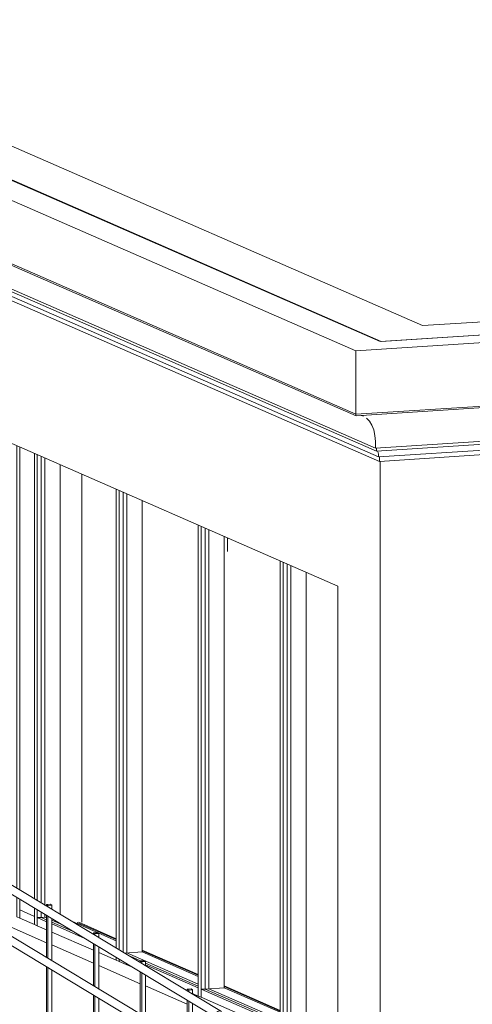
# Model space of a CAD drawing. Header units: millimetres. Extents: x -784 to 360321, y -10607 to 16514.
# Tile 79 of 95: x 314871 to 317638, y -5708 to 309. Entities that reach past the tile are written whole.
import ezdxf

# ---------------------------------------------------------------- set-up
doc = ezdxf.new("R2010")
doc.units = ezdxf.units.MM
for name, color, linetype, lineweight in [('A-AREA', 7, 'Continuous', 5), ('A-GENM', 7, 'Continuous', 5), ('A-GLAZ-CURT', 7, 'Continuous', 5), ('A-GLAZ-CWMG', 7, 'Continuous', 5), ('S-COLS-SYMB', 7, 'Continuous', 18)]:
    doc.layers.add(name, color=color, linetype=linetype, lineweight=lineweight)
for name, color, linetype, lineweight, true_color in [('A-FLOR', 7, 'Continuous', 18, 0x7f7f7f), ('A-FLOR-HRAL', 7, 'Continuous', 18, 0x7f7f7f), ('A-WALL', 7, 'Continuous', 18, 0x7f7f7f)]:
    doc.layers.add(name, color=color, linetype=linetype, lineweight=lineweight, true_color=true_color)

# ---------------------------------------------------------------- blocks, each defined once
blk = doc.blocks.new('Panel systemowy - Przeszklony-1770100-_3D_ Kopia 1 Kopia 2')
at = {"layer": 'A-GLAZ-CURT'}
for p, q in [((-39187.3, -2578.7), (-39187.3, -5390)), ((-39143.8, -5414.8), (-39081.2, -5442.2)), ((-39049.8, -5455.9), (-38728.1, -5596.4))]:
    blk.add_line(p, q, dxfattribs=at)
at = {"layer": 'A-GLAZ-CURT', "color": 250, "true_color": 0x404040}
for p, q in [((-39163.9, -5394.3), (-39163.9, -2588.9)), ((-39178.4, -5395.3), (-39163.9, -5394.3)), ((-38728.1, -5584.7), (-39163.9, -5394.3))]:
    blk.add_line(p, q, dxfattribs=at)
blk = doc.blocks.new('Panel systemowy - Przeszklony-V495-_3D_ Kopia 1 Kopia 2')
at = {"layer": 'A-GLAZ-CURT'}
for p, q in [((-39688.2, -2359.8), (-39688.2, -5089.3)), ((-39688.2, -5144.2), (-39688.2, -5177)), ((-39688.2, -5177), (-39655.7, -5191.2)), ((-39623.4, -5205.3), (-39497.6, -5260.3))]:
    blk.add_line(p, q, dxfattribs=at)
at = {"layer": 'A-GLAZ-CURT', "color": 250, "true_color": 0x404040}
for p, q in [((-39664.8, -5103.4), (-39664.8, -2370)), ((-39664.8, -5175.5), (-39664.8, -5158.2)), ((-39688.2, -5177), (-39664.8, -5175.5)), ((-39655.7, -5179.5), (-39664.8, -5175.5)), ((-39568.5, -5217.6), (-39623.4, -5193.6))]:
    blk.add_line(p, q, dxfattribs=at)
blk = doc.blocks.new('Panel systemowy - Przeszklony-V496-_3D_ Kopia 1 Kopia 2')
at = {"layer": 'A-GLAZ-CURT'}
for p, q in [((-38686.4, -2797.5), (-38686.4, -5614.7)), ((-38686.4, -5614.7), (-38227.2, -5815.2))]:
    blk.add_line(p, q, dxfattribs=at)
at = {"layer": 'A-GLAZ-CURT', "color": 250, "true_color": 0x404040}
for p, q in [((-38663, -5613.1), (-38663, -2807.7)), ((-38686.4, -5614.7), (-38663, -5613.1)), ((-38227.2, -5803.5), (-38663, -5613.1))]:
    blk.add_line(p, q, dxfattribs=at)
blk = doc.blocks.new('Prostokątny szpros - 50 x 150mm-V506-_3D_ Kopia 1 Kopia 2')
at = {"layer": 'A-GLAZ-CWMG'}
for p, q in [((-39837.5, -2294.6), (-39837.5, -4999.2)), ((-39819.5, -5010), (-39819.5, -2302.5)), ((-39837.5, -5054.7), (-39837.5, -5173)), ((-39819.5, -5180.9), (-39819.5, -5065.4)), ((-39819.5, -5180.9), (-39837.5, -5173))]:
    blk.add_line(p, q, dxfattribs=at)
blk = doc.blocks.new('Prostokątny szpros - 50 x 150mm-V508-_3D_ Kopia 1 Kopia 2')
at = {"layer": 'A-GLAZ-CWMG'}
for p, q in [((-39229, -2560.4), (-39229, -5364.8)), ((-39211.1, -5375.6), (-39211.1, -2568.3)), ((-39229, -5421.2), (-39229, -5438.8)), ((-39211.1, -5446.7), (-39229, -5438.8)), ((-39211.1, -5446.7), (-39211.1, -5432))]:
    blk.add_line(p, q, dxfattribs=at)
at = {"layer": 'A-GLAZ-CWMG', "color": 250, "true_color": 0x404040}
blk.add_line((-39071, -2629.4), (-39071, -5388.4), dxfattribs=at)
blk = doc.blocks.new('Prostokątny szpros - 50 x 150mm-V509-_3D_ Kopia 1 Kopia 2')
at = {"layer": 'A-GLAZ-CWMG'}
for p, q in [((-39729.9, -2341.6), (-39729.9, -5064.1)), ((-39712, -5075), (-39712, -2349.4)), ((-39729.9, -5119.2), (-39729.9, -5220)), ((-39712, -5227.8), (-39712, -5130)), ((-39712, -5227.8), (-39729.9, -5220))]:
    blk.add_line(p, q, dxfattribs=at)
at = {"layer": 'A-GLAZ-CWMG', "color": 250, "true_color": 0x404040}
blk.add_line((-39572, -2410.6), (-39572, -5159.5), dxfattribs=at)
blk = doc.blocks.new('Prostokątny szpros - 50 x 150mm-V510-_3D_ Kopia 1 Kopia 2')
at = {"layer": 'A-GLAZ-CWMG'}
for p, q in [((-38728.1, -2779.2), (-38728.1, -5657.6)), ((-38710.2, -5665.5), (-38710.2, -2787.1)), ((-38710.2, -5665.5), (-38728.1, -5657.6))]:
    blk.add_line(p, q, dxfattribs=at)
at = {"layer": 'A-GLAZ-CWMG', "color": 250, "true_color": 0x404040}
blk.add_line((-38570.1, -2848.2), (-38570.1, -5607.2), dxfattribs=at)
blk = doc.blocks.new('Prostokątny szpros - 50 x 150mm-1766809-_3D_ Kopia 1 Kopia 2')
at = {"layer": 'A-GLAZ-CWMG'}
for p, q in [((-46427.4, -2294.3), (-46427.4, -2245)), ((-46337.8, -2284.2), (-46427.4, -2245)), ((-46337.8, -2284.2), (-46337.8, -2333.5)), ((-46427.4, -2294.3), (-46337.8, -2333.5))]:
    blk.add_line(p, q, dxfattribs=at)
blk = doc.blocks.new('Prostokątny szpros - 50 x 150mm-1770097-_3D_ Kopia 1 Kopia 2')
at = {"layer": 'A-GLAZ-CWMG', "color": 250, "true_color": 0x404040}
for p in [(-39178.4, -5395.3), (-38728.1, -5538.2)]:
    blk.add_line(p, (-39071, -5388.4), dxfattribs=at)
at = {"layer": 'A-GLAZ-CWMG'}
for p, q in [((-39211.1, -5446.7), (-39211.1, -5432)), ((-39211.1, -5446.7), (-39126.1, -5483.8)), ((-38728.1, -5608.4), (-39049.8, -5467.8)), ((-38763, -5642.4), (-38728.1, -5657.6)), ((-38728.1, -5608.4), (-38728.1, -5657.6))]:
    blk.add_line(p, q, dxfattribs=at)
blk = doc.blocks.new('Prostokątny szpros - 50 x 150mm-V519-_3D_ Kopia 1 Kopia 2')
at = {"layer": 'A-GLAZ-CWMG'}
for p, q in [((-39712, -5178.6), (-39688.2, -5177)), ((-39712, -5227.8), (-39712, -5178.6)), ((-39655.7, -5203.2), (-39712, -5178.6)), ((-39712, -5227.8), (-39655.7, -5252.4)), ((-39425.2, -5303.8), (-39623.4, -5217.3)), ((-39623.4, -5266.6), (-39368.9, -5377.7)), ((-39336.6, -5391.8), (-39229, -5438.8)), ((-39229, -5421.2), (-39229, -5438.8))]:
    blk.add_line(p, q, dxfattribs=at)
at = {"layer": 'A-GLAZ-CWMG', "color": 250, "true_color": 0x404040}
for p, q in [((-39688.2, -5177), (-39655.7, -5174.9)), ((-39229, -5319.4), (-39497.3, -5202.2))]:
    blk.add_line(p, q, dxfattribs=at)
blk = doc.blocks.new('Prostokątny szpros - 50 x 150mm-V520-_3D_ Kopia 1 Kopia 2')
at = {"layer": 'A-GLAZ-CWMG'}
for p, q in [((-38710.2, -5616.2), (-38686.4, -5614.7)), ((-38710.2, -5665.5), (-38710.2, -5616.2)), ((-38227.2, -5827.2), (-38710.2, -5616.2)), ((-38710.2, -5665.5), (-38227.2, -5876.5)), ((-38227.2, -5827.2), (-38227.2, -5876.5))]:
    blk.add_line(p, q, dxfattribs=at)
at = {"layer": 'A-GLAZ-CWMG', "color": 250, "true_color": 0x404040}
for p in [(-38686.4, -5614.7), (-38227.2, -5757)]:
    blk.add_line(p, (-38570.1, -5607.2), dxfattribs=at)
blk = doc.blocks.new('Panel systemowy - Przeszklony-1770101-_3D_ Kopia 1 Kopia 2')
at = {"layer": 'A-GLAZ-CURT'}
for p, q in [((-38185.4, -3016.3), (-38185.4, -5833.5)), ((-38185.4, -5833.5), (-37875.1, -5969.1))]:
    blk.add_line(p, q, dxfattribs=at)
at = {"layer": 'A-GLAZ-CURT', "color": 250, "true_color": 0x404040}
for p, q in [((-38162.1, -5832), (-38162.1, -3026.5)), ((-38185.4, -5833.5), (-38162.1, -5832)), ((-37875.1, -5957.4), (-38162.1, -5832))]:
    blk.add_line(p, q, dxfattribs=at)
blk = doc.blocks.new('Modele ogólne 1 - Modele ogólne 1-1641072-_3D_ Kopia 1 Kopia 2')
at = {"layer": 'A-GENM'}
for p, q in [((-37610.6, -1656.8), (-41886.7, 211.2)), ((-42040.8, 153.1), (-37764.7, -1714.9)), ((-37764.7, -2102.3), (-42040.8, -234.3)), ((-37762.8, -2112.3), (-42038.9, -244.3)), ((-37643.9, -2310.1), (-41920.1, -442.2)), ((-37638.2, -2327.7), (-41914.3, -459.7)), ((-37626.7, -2362.8), (-41902.8, -494.8)), ((-37620.9, -2390.2), (-41897.1, -522.2)), ((-37764.7, -1714.9), (-25610.1, -931.8)), ((-25956.4, -906), (-37610.6, -1656.8)), ((-25610.1, -1319.2), (-37764.7, -2102.3)), ((-25614.4, -1329.7), (-37762.8, -2112.3)), ((-25881.4, -1552.4), (-37643.9, -2310.1)), ((-25894.3, -1571.1), (-37638.2, -2327.7)), ((-25920.2, -1608.6), (-37626.7, -2362.8)), ((-25933.1, -1637.2), (-37620.9, -2390.2)), ((-37764.7, -1714.9), (-37764.7, -2102.3)), ((-37731.1, -2110.6), (-37718.7, -2114.1)), ((-37638.2, -2309.8), (-37638.2, -2327.7)), ((-37620.9, -2362.4), (-37620.9, -2390.2))]:
    blk.add_line(p, q, dxfattribs=at)
for points in [[(-37764.7, -2102.3, 0), (-37764, -2107.5, 0), (-37762.8, -2112.3, 0)], [(-37698.8, -2125.6, 0), (-37681.3, -2143.8, 0), (-37666.6, -2168.1, 0), (-37655.2, -2197.6, 0), (-37647.6, -2231.5, 0), (-37644, -2268.7, 0)], [(-37644, -2268.7, 0), (-37643.5, -2289.3, 0), (-37643.9, -2310.1, 0)], [(-37631.7, -2327.1, 0), (-37628.6, -2336.3, 0), (-37626.6, -2349, 0), (-37626.7, -2362.8, 0)]]:
    blk.add_polyline3d(points, dxfattribs=at)
blk = doc.blocks.new('Poręcz - ARC_BALUSTRADE_SQUARE_25mm-V582-_3D_ Kopia 1 Kopia 2')
at = {"layer": 'A-FLOR-HRAL', "color": 7, "lineweight": 5}
for p, q in [((-40181.6, -5705.4), (-40158.2, -5703.9)), ((-40181.6, -5877.6), (-40181.6, -5705.4)), ((-40172.6, -5710.8), (-40181.6, -5705.4)), ((-40149.3, -5709.3), (-40172.6, -5710.8)), ((-40172.6, -5877), (-40172.6, -5710.8)), ((-40158.2, -5703.9), (-40149.3, -5709.3)), ((-40149.3, -5875.6), (-40149.3, -5709.3)), ((-40181.6, -5982.4), (-40181.6, -5925.3)), ((-40172.6, -5981.8), (-40172.6, -5924.7)), ((-40149.3, -5974.5), (-40149.3, -5923.2))]:
    blk.add_line(p, q, dxfattribs=at)
blk = doc.blocks.new('Poręcz - ARC_BALUSTRADE_SQUARE_25mm-V583-_3D_ Kopia 1 Kopia 2')
at = {"layer": 'A-FLOR-HRAL', "color": 7, "lineweight": 5}
for p, q in [((-40468.4, -5532.9), (-40445, -5531.3)), ((-40468.4, -5848.4), (-40468.4, -5532.9)), ((-40459.4, -5538.2), (-40468.4, -5532.9)), ((-40445, -5531.3), (-40436.1, -5536.7)), ((-40436.1, -5536.7), (-40459.4, -5538.2)), ((-40459.4, -5850.9), (-40459.4, -5538.2)), ((-40436.1, -5856), (-40436.1, -5536.7)), ((-40468.4, -6129.6), (-40468.4, -5898.4)), ((-40459.4, -6129), (-40459.4, -5900.8)), ((-40436.1, -6127.5), (-40436.1, -5907.2)), ((-40436.1, -6186.5), (-40436.1, -6175.3)), ((-40468.4, -6483.6), (-40468.4, -6227.7)), ((-40459.4, -6483), (-40459.4, -6230.1)), ((-40436.1, -6481.6), (-40436.1, -6236.7))]:
    blk.add_line(p, q, dxfattribs=at)
blk = doc.blocks.new('Poręcz - ARC_BALUSTRADE_SQUARE_25mm-V584-_3D_ Kopia 1 Kopia 2')
at = {"layer": 'A-FLOR-HRAL', "color": 7, "lineweight": 5}
for p, q in [((-40755.2, -5360.3), (-40731.8, -5358.8)), ((-40755.2, -5770.4), (-40755.2, -5360.3)), ((-40746.2, -5365.7), (-40755.2, -5360.3)), ((-40722.9, -5364.2), (-40746.2, -5365.7)), ((-40746.2, -5772.9), (-40746.2, -5365.7)), ((-40731.8, -5358.8), (-40722.9, -5364.2)), ((-40722.9, -5779.2), (-40722.9, -5364.2)), ((-40755.2, -6099.7), (-40755.2, -5820.1)), ((-40746.2, -6102.2), (-40746.2, -5822.5)), ((-40722.9, -6108.5), (-40722.9, -5828.9)), ((-40722.9, -6330.2), (-40722.9, -6195.2)), ((-40755.2, -6326.3), (-40755.2, -6198.9)), ((-40746.2, -6331.7), (-40746.2, -6201.3))]:
    blk.add_line(p, q, dxfattribs=at)
blk = doc.blocks.new('Poręcz - ARC_BALUSTRADE_SQUARE_25mm-V585-_3D_ Kopia 1 Kopia 2')
at = {"layer": 'A-FLOR-HRAL', "color": 7, "lineweight": 5}
for p, q in [((-41042, -5187.7), (-41018.6, -5186.2)), ((-41042, -5692.4), (-41042, -5187.7)), ((-41033, -5193.1), (-41042, -5187.7)), ((-41009.7, -5191.6), (-41033, -5193.1)), ((-41033, -5694.8), (-41033, -5193.1)), ((-41018.6, -5186.2), (-41009.7, -5191.6)), ((-41009.7, -5701.2), (-41009.7, -5191.6)), ((-41042, -6021.7), (-41042, -5741.7)), ((-41033, -6024.2), (-41033, -5744.2)), ((-41009.7, -6030.5), (-41009.7, -5750.6)), ((-41042, -6153.7), (-41042, -6071)), ((-41033, -6159.1), (-41033, -6073.5)), ((-41009.7, -6157.6), (-41009.7, -6079.8))]:
    blk.add_line(p, q, dxfattribs=at)
blk = doc.blocks.new('Poręcz - Poręcz-1724269-_3D_ Kopia 1 Kopia 2')
at = {"layer": 'A-FLOR-HRAL', "color": 7, "lineweight": 5}
for p, q in [((-41230.9, -4987.2), (-41230.1, -4980.8)), ((-41230.1, -4993.6), (-41230.9, -4987.3)), ((-39761.2, -5826.8), (-41195.2, -4964.1)), ((-41220, -5007.5), (-39814, -5853.4)), ((-41277.6, -5335.3), (-41276.8, -5328.9)), ((-41276.8, -5341.6), (-41277.6, -5335.3)), ((-41042, -5432.4), (-41241.8, -5312.1)), ((-41266.7, -5355.5), (-41042, -5490.7)), ((-40755.2, -5604.9), (-41009.7, -5451.8)), ((-41009.7, -5510.2), (-40755.2, -5663.3)), ((-40468.4, -5777.5), (-40722.9, -5624.4)), ((-40722.9, -5682.7), (-40468.4, -5835.8)), ((-40290.9, -5884.3), (-40436.1, -5796.9)), ((-40304.2, -5934.6), (-40220.6, -5984.9)), ((-40181.6, -5950), (-40216.6, -5929)), ((-40133, -5979.2), (-40149.3, -5969.5))]:
    blk.add_line(p, q, dxfattribs=at)
for points in [[(-41230.1, -4980.8, 0), (-41227.8, -4974.7, 0), (-41224.1, -4969.4, 0), (-41219.3, -4965.1, 0), (-41213.6, -4962.3, 0), (-41207.6, -4961.1, 0), (-41201.5, -4961.5, 0)], [(-41219.3, -5007.9, 0), (-41224.1, -5004.3, 0), (-41227.8, -4999.4, 0), (-41230.1, -4993.6, 0)], [(-41276.8, -5328.8, 0), (-41274.5, -5322.8, 0), (-41270.8, -5317.4, 0), (-41265.9, -5313.2, 0), (-41260.3, -5310.4, 0), (-41254.3, -5309.1, 0), (-41248.2, -5309.6, 0)], [(-41265.9, -5355.9, 0), (-41270.8, -5352.3, 0), (-41274.5, -5347.5, 0), (-41276.8, -5341.7, 0)], [(-39757.1, -5830, 0), (-39761.9, -5826.4, 0), (-39767.6, -5824.3, 0), (-39773.6, -5823.8, 0), (-39779.6, -5825.1, 0), (-39785.3, -5827.9, 0), (-39790.1, -5832.1, 0), (-39793.8, -5837.5, 0), (-39796.1, -5843.6, 0), (-39796.9, -5850, 0)]]:
    blk.add_polyline3d(points, dxfattribs=at)
for name in ['Poręcz - ARC_BALUSTRADE_SQUARE_25mm-V585-_3D_ Kopia 1 Kopia 2', 'Poręcz - ARC_BALUSTRADE_SQUARE_25mm-V584-_3D_ Kopia 1 Kopia 2', 'Poręcz - ARC_BALUSTRADE_SQUARE_25mm-V583-_3D_ Kopia 1 Kopia 2', 'Poręcz - ARC_BALUSTRADE_SQUARE_25mm-V582-_3D_ Kopia 1 Kopia 2']:
    blk.add_blockref(name, (0, 0))
blk = doc.blocks.new('Poręcz - ARC_BALUSTRADE_SQUARE_25mm-V603-_3D_ Kopia 1 Kopia 2')
at = {"layer": 'A-FLOR-HRAL', "color": 7, "lineweight": 5}
for p, q in [((-38771.9, -5614.6), (-38795.3, -5616.1)), ((-38795.3, -5616.1), (-38795.3, -5625.8)), ((-38795.3, -5616.1), (-38786.3, -5621.5)), ((-38786.3, -5621.5), (-38763, -5620)), ((-38786.3, -5631.2), (-38786.3, -5621.5)), ((-38763, -5620), (-38771.9, -5614.6)), ((-38763, -5640.8), (-38763, -5620)), ((-38795.3, -5682.1), (-38795.3, -5939.8)), ((-38786.3, -5945.1), (-38786.3, -5687.5)), ((-38763, -5959.2), (-38763, -5701.6)), ((-38795.3, -5996.1), (-38795.3, -6021.4)), ((-38786.3, -6020.8), (-38786.3, -6001.5)), ((-38795.3, -6068.9), (-38795.3, -6091.1)), ((-38786.3, -6092.6), (-38786.3, -6068.4)), ((-38763, -6373.3), (-38763, -6066.9)), ((-38763, -6655.1), (-38763, -6420.9))]:
    blk.add_line(p, q, dxfattribs=at)
blk = doc.blocks.new('Poręcz - ARC_BALUSTRADE_SQUARE_25mm-V604-_3D_ Kopia 1 Kopia 2')
at = {"layer": 'A-FLOR-HRAL', "color": 7, "lineweight": 5}
for p, q in [((-39058.7, -5442), (-39082.1, -5443.5)), ((-39082.1, -5443.5), (-39082.1, -5453.2)), ((-39082.1, -5443.5), (-39073.1, -5448.9)), ((-39073.1, -5448.9), (-39049.8, -5447.4)), ((-39073.1, -5458.6), (-39073.1, -5448.9)), ((-39049.8, -5447.4), (-39058.7, -5442)), ((-39049.8, -5472.7), (-39049.8, -5447.4)), ((-39082.1, -5509.6), (-39082.1, -5767.2)), ((-39073.1, -5772.6), (-39073.1, -5515)), ((-39049.8, -5786.6), (-39049.8, -5529)), ((-39082.1, -5823.5), (-39082.1, -6038.1)), ((-39073.1, -6038.1), (-39073.1, -5828.9)), ((-39049.8, -6037.8), (-39049.8, -5843)), ((-39082.1, -6087.1), (-39082.1, -6393.9)), ((-39073.1, -6393.3), (-39073.1, -6086.5)), ((-39049.8, -6391.8), (-39049.8, -6085.1)), ((-39082.1, -6441.1), (-39082.1, -6478.7)), ((-39073.1, -6484.1), (-39082.1, -6478.7)), ((-39073.1, -6484.1), (-39073.1, -6440.5)), ((-39049.8, -6482.6), (-39073.1, -6484.1)), ((-39049.8, -6482.6), (-39049.8, -6439.1))]:
    blk.add_line(p, q, dxfattribs=at)
blk = doc.blocks.new('Poręcz - ARC_BALUSTRADE_SQUARE_25mm-V605-_3D_ Kopia 1 Kopia 2')
at = {"layer": 'A-FLOR-HRAL', "color": 7, "lineweight": 5}
for p, q in [((-39345.5, -5269.5), (-39368.9, -5271)), ((-39368.9, -5271), (-39368.9, -5280.7)), ((-39368.9, -5271), (-39359.9, -5276.4)), ((-39359.9, -5276.4), (-39336.6, -5274.9)), ((-39359.9, -5286.1), (-39359.9, -5276.4)), ((-39336.6, -5274.9), (-39345.5, -5269.5)), ((-39336.6, -5300.1), (-39336.6, -5274.9)), ((-39368.9, -5337), (-39368.9, -5594.6)), ((-39359.9, -5600), (-39359.9, -5342.4)), ((-39336.6, -5613.6), (-39336.6, -5356.5)), ((-39368.9, -5651), (-39368.9, -6060.3)), ((-39359.9, -6059.8), (-39359.9, -5656.4)), ((-39336.6, -6056.3), (-39336.6, -5670.4)), ((-39368.9, -6106.6), (-39368.9, -6306.1)), ((-39359.9, -6311.5), (-39359.9, -6106)), ((-39336.6, -6310), (-39336.6, -6104.5)), ((-39359.9, -6311.5), (-39368.9, -6306.1)), ((-39336.6, -6310), (-39359.9, -6311.5))]:
    blk.add_line(p, q, dxfattribs=at)
blk = doc.blocks.new('Poręcz - ARC_BALUSTRADE_SQUARE_25mm-V606-_3D_ Kopia 1 Kopia 2')
at = {"layer": 'A-FLOR-HRAL', "color": 7, "lineweight": 5}
for p, q in [((-39632.3, -5096.9), (-39655.7, -5098.4)), ((-39655.7, -5098.4), (-39655.7, -5109)), ((-39655.7, -5098.4), (-39646.7, -5103.8)), ((-39646.7, -5103.8), (-39623.4, -5102.3)), ((-39646.7, -5114.4), (-39646.7, -5103.8)), ((-39623.4, -5102.3), (-39632.3, -5096.9)), ((-39623.4, -5128.5), (-39623.4, -5102.3)), ((-39655.7, -5163.7), (-39655.7, -5422.8)), ((-39646.7, -5428.2), (-39646.7, -5169.1)), ((-39623.4, -5442.2), (-39623.4, -5183.1)), ((-39655.7, -5477.8), (-39655.7, -6078.8)), ((-39646.7, -6078.2), (-39646.7, -5483.2)), ((-39623.4, -6076.7), (-39623.4, -5497.2)), ((-39655.7, -6125), (-39655.7, -6133.6)), ((-39646.7, -6138.9), (-39655.7, -6133.6)), ((-39646.7, -6138.9), (-39646.7, -6124.5)), ((-39623.4, -6137.4), (-39623.4, -6123)), ((-39623.4, -6137.4), (-39646.7, -6138.9))]:
    blk.add_line(p, q, dxfattribs=at)
blk = doc.blocks.new('Poręcz - Poręcz-1734790-_3D_ Kopia 1 Kopia 2')
at = {"layer": 'A-FLOR-HRAL', "color": 7, "lineweight": 5}
for p, q in [((-40054.7, -4911.4), (-40053.9, -4905.1)), ((-40053.9, -4917.8), (-40054.7, -4911.5)), ((-40043.8, -4931.7), (-38609.8, -5794.5)), ((-38584.9, -5751.1), (-40018.9, -4888.3)), ((-38670.8, -6013.4), (-39972.2, -5230.3)), ((-40007.2, -5259.8), (-40008, -5253.5)), ((-39997.1, -5273.7), (-38758.4, -6019)), ((-38684.3, -6063.6), (-38563.1, -6136.5)), ((-38538.2, -6093.1), (-38596.6, -6058))]:
    blk.add_line(p, q, dxfattribs=at)
for points in [[(-40053.9, -4905, 0), (-40051.5, -4898.9, 0), (-40047.8, -4893.6, 0), (-40043, -4889.4, 0), (-40037.4, -4886.5, 0), (-40031.3, -4885.3, 0), (-40025.3, -4885.8, 0)], [(-40043, -4932.1, 0), (-40047.8, -4928.5, 0), (-40051.5, -4923.6, 0), (-40053.9, -4917.8, 0)], [(-40008, -5253.5, 0), (-40007.2, -5247.1, 0), (-40004.9, -5241, 0), (-40001.2, -5235.6, 0), (-39996.3, -5231.4, 0), (-39990.7, -5228.6, 0), (-39984.7, -5227.3, 0), (-39978.6, -5227.8, 0)], [(-39996.3, -5274.2, 0), (-40001.2, -5270.5, 0), (-40004.9, -5265.7, 0), (-40007.2, -5259.9, 0)], [(-38591.3, -5748.5, 0), (-38597.3, -5748.1, 0), (-38603.4, -5749.3, 0), (-38609, -5752.1, 0), (-38613.8, -5756.4, 0), (-38617.6, -5761.7, 0), (-38619.9, -5767.8, 0), (-38620.7, -5774.3, 0)], [(-38620.7, -5774.3, 0), (-38619.9, -5780.6, 0), (-38617.6, -5786.4, 0), (-38613.8, -5791.3, 0), (-38609, -5794.9, 0)], [(-38544.6, -6090.6, 0), (-38550.7, -6090.1, 0), (-38556.7, -6091.3, 0), (-38562.3, -6094.2, 0), (-38567.2, -6098.4, 0), (-38570.9, -6103.7, 0), (-38573.2, -6109.9, 0), (-38574, -6116.3, 0)], [(-38574, -6116.3, 0), (-38573.2, -6122.6, 0), (-38570.9, -6128.4, 0), (-38567.2, -6133.3, 0), (-38562.3, -6136.9, 0)]]:
    blk.add_polyline3d(points, dxfattribs=at)
for name in ['Poręcz - ARC_BALUSTRADE_SQUARE_25mm-V606-_3D_ Kopia 1 Kopia 2', 'Poręcz - ARC_BALUSTRADE_SQUARE_25mm-V605-_3D_ Kopia 1 Kopia 2', 'Poręcz - ARC_BALUSTRADE_SQUARE_25mm-V604-_3D_ Kopia 1 Kopia 2', 'Poręcz - ARC_BALUSTRADE_SQUARE_25mm-V603-_3D_ Kopia 1 Kopia 2']:
    blk.add_blockref(name, (0, 0))

msp = doc.modelspace()

# ---------------------------------------------------------------- linework, layer by layer
at = {"layer": 'A-AREA', "color": 250, "true_color": 0x404040}
for p, q in [((315461.2, -5307.3), (315231.6, -5207)), ((315962.1, -5526.2), (315619.2, -5376.3)), ((316463, -5745), (316120.1, -5595.2))]:
    msp.add_line(p, q, dxfattribs=at)
at = {"layer": 'A-FLOR', "color": 250, "lineweight": 5, "true_color": 0x404040}
for p, q in [((315231.6, -5207), (315461.2, -5307.3)), ((315619.2, -5376.3), (315962.1, -5526.2)), ((316120.1, -5595.2), (316463, -5745))]:
    msp.add_line(p, q, dxfattribs=at)
at = {"layer": 'A-WALL', "color": 7, "lineweight": 5}
for p, q in [((317075, -1658.5), (305854, 3243.2)), ((306435.5, 3199.8), (317333.8, -1561)), ((311052.1, -634.4), (316815.1, -3151.9)), ((317333.8, -1561), (328162.8, -863.4)), ((328744.2, -906.8), (317075, -1658.5)), ((317075, -6991.3), (317075, -2389.8)), ((316815.1, -3151.9), (316815.1, -6109.4)), ((315034.5, -5331.5), (314744.2, -5204.7)), ((315321.3, -5456.8), (315066.8, -5345.6)), ((315608.1, -5582.1), (315353.6, -5470.9)), ((315894.9, -5707.4), (315640.4, -5596.2))]:
    msp.add_line(p, q, dxfattribs=at)
at = {"layer": 'A-WALL', "color": 250, "lineweight": 5, "true_color": 0x404040}
for p, q in [((315222.2, -5207.6), (315461.2, -5312)), ((315619.2, -5381), (315962.1, -5530.8)), ((316120.1, -5599.8), (316463, -5749.7))]:
    msp.add_line(p, q, dxfattribs=at)
at = {"layer": 'S-COLS-SYMB', "color": 250, "lineweight": 9, "true_color": 0x404040}
for p, q in [((315250.2, -2468.3), (315250.2, -5205.8)), ((316140.9, -2857.4), (316140.9, -2940.3))]:
    msp.add_line(p, q, dxfattribs=at)

# ---------------------------------------------------------------- block references
at = {"layer": 'A-FLOR-HRAL', "color": 7, "lineweight": 5}
for name in ['Poręcz - Poręcz-1734790-_3D_ Kopia 1 Kopia 2', 'Poręcz - Poręcz-1724269-_3D_ Kopia 1 Kopia 2']:
    msp.add_blockref(name, (354690.2, 0), dxfattribs=at)
at = {"layer": 'A-GENM'}
msp.add_blockref('Modele ogólne 1 - Modele ogólne 1-1641072-_3D_ Kopia 1 Kopia 2', (354690.2, 0), dxfattribs=at)
at = {"layer": 'A-GLAZ-CURT', "color": 250, "true_color": 0x404040}
for name in ['Panel systemowy - Przeszklony-V495-_3D_ Kopia 1 Kopia 2', 'Panel systemowy - Przeszklony-1770100-_3D_ Kopia 1 Kopia 2', 'Panel systemowy - Przeszklony-V496-_3D_ Kopia 1 Kopia 2', 'Panel systemowy - Przeszklony-1770101-_3D_ Kopia 1 Kopia 2']:
    msp.add_blockref(name, (354690.2, 0), dxfattribs=at)
at = {"layer": 'A-GLAZ-CWMG'}
for name, p in [('Prostokątny szpros - 50 x 150mm-V506-_3D_ Kopia 1 Kopia 2', (354690.2, 0)), ('Prostokątny szpros - 50 x 150mm-1766809-_3D_ Kopia 1 Kopia 2', (361298, -2886.5))]:
    msp.add_blockref(name, p, dxfattribs=at)
at = {"layer": 'A-GLAZ-CWMG', "color": 250, "true_color": 0x404040}
for name, p in [('Prostokątny szpros - 50 x 150mm-V509-_3D_ Kopia 1 Kopia 2', (354690.2, 0)), ('Prostokątny szpros - 50 x 150mm-V508-_3D_ Kopia 1 Kopia 2', (354690.2, 0)), ('Prostokątny szpros - 50 x 150mm-V510-_3D_ Kopia 1 Kopia 2', (354690.2, 0)), ('Prostokątny szpros - 50 x 150mm-V510-_3D_ Kopia 1 Kopia 2', (355191.1, -218.8)), ('Prostokątny szpros - 50 x 150mm-V519-_3D_ Kopia 1 Kopia 2', (354690.2, 0)), ('Prostokątny szpros - 50 x 150mm-1770097-_3D_ Kopia 1 Kopia 2', (354690.2, 0)), ('Prostokątny szpros - 50 x 150mm-V520-_3D_ Kopia 1 Kopia 2', (354690.2, 0))]:
    msp.add_blockref(name, p, dxfattribs=at)

doc.saveas('drawing.dxf')
